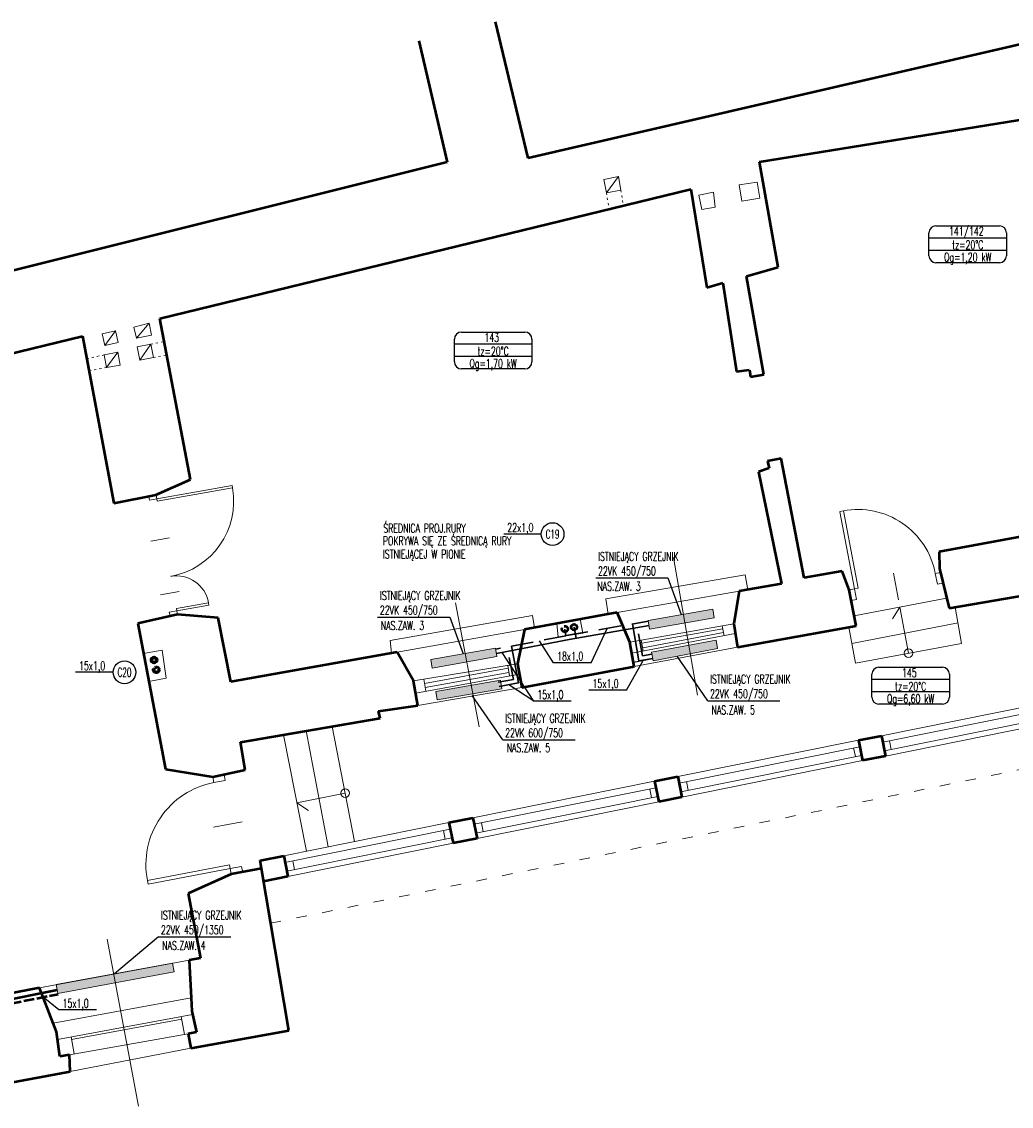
# Model space of a CAD drawing. Header units: millimetres. Extents: x -127811 to -59050, y -244477 to -114521.
# Tile 24 of 30: x -63470 to -62339, y -121048 to -119810. Entities that reach past the tile are written whole.
import ezdxf
from ezdxf.enums import TextEntityAlignment as Align

# ---------------------------------------------------------------- set-up
doc = ezdxf.new("R2010")
doc.units = ezdxf.units.MM
doc.header["$MEASUREMENT"] = 0
for name, pattern in [('ACAD_ISO02W100', [15, 12, -3]), ('KRESKOWA', [19.05, 12.7, -6.35]), ('XREF$0$ACAD_ISO03W100', [30, 12, -18])]:
    doc.linetypes.add(name, pattern=pattern)
for name, color, linetype, lineweight in [('grzejniki', 142, 'Continuous', 0), ('XREF$0$arch C', 8, 'Continuous', 13), ('XREF$0$arch drzwi', 8, 'Continuous', 13), ('XREF$0$arch N', 8, 'XREF$0$ACAD_ISO03W100', 13), ('XREF$0$arch P', 8, 'Continuous', 50)]:
    doc.layers.add(name, color=color, linetype=linetype, lineweight=lineweight)
for name, color, linetype in [('TM_co ewen. zasilanie', 172, 'Continuous'), ('TM_co ewent powrot', 172, 'ACAD_ISO02W100'), ('TM_co istn powrot', 84, 'ACAD_ISO02W100'), ('TM_co istn zasilanie', 84, 'Continuous'), ('TM_co odnosniki', 1, 'Continuous'), ('TM_co opis', 2, 'Continuous'), ('TM_co powrot', 240, 'ACAD_ISO02W100'), ('TM_co zasilanie', 240, 'Continuous'), ('TM_odnosniki', 1, 'Continuous'), ('TM_opis', 2, 'Continuous'), ('XREF', 8, 'Continuous')]:
    doc.layers.add(name, color=color, linetype=linetype)
doc.styles.add('TM', font='romans.shx', dxfattribs={"width": 0.65})

# ---------------------------------------------------------------- blocks, each defined once
blk = doc.blocks.new('XREF$0$003')
at = {"layer": 'XREF$0$arch drzwi', "color": 0}
for p, q in [((-15.8, 88.6), (70, 103.8)), ((-15.3, 85.7), (70.5, 100.9)), ((70.5, 100.9), (70, 103.8)), ((-25.1, 91.3), (-16.5, 92.9)), ((-24.3, 87.1), (-25.1, 91.3)), ((-15.8, 88.6), (-24.3, 87.1)), ((-16.5, 92.9), (-15.8, 88.6)), ((-15.8, 88.6), (-15.3, 85.7)), ((-22.6, 40.2), (-1.3, 44)), ((-11.7, -21), (9.6, -17.2)), ((6.5, -36.6), (43.1, -30.1)), ((7, -39.4), (6.5, -36.6)), ((7, -39.4), (43.6, -32.9)), ((43.1, -30.1), (43.6, -32.9)), ((7, -39.4), (-1.6, -41)), ((-1.6, -41), (-0.8, -45.2)), ((-0.8, -45.2), (7.7, -43.7)), ((7.7, -43.7), (7, -39.4))]:
    blk.add_line(p, q, dxfattribs=at)
for centre, radius, start, end in [((-15.3, 85.7), 87.1, 280.103, 10.0448), ((6.5, -36.6), 37.2, 10.103, 100.103)]:
    blk.add_arc(centre, radius, start, end, dxfattribs=at)
blk = doc.blocks.new('XREF$0$A$C5C5B553C')
at = {"layer": 'XREF$0$arch drzwi', "color": 0}
for p, q in [((0, 0), (0, -12)), ((6, 0), (0, 0)), ((6, -12), (6, 0)), ((51, 9), (51, -21)), ((96, 0), (96, -12)), ((102, 0), (96, 0)), ((102, -12), (102, 0)), ((0, -12), (6, -12)), ((6, -12), (6, -97.9)), ((6, -12), (10, -12)), ((10, -12), (10, -98)), ((96, -12), (102, -12)), ((10, -98), (6, -98))]:
    blk.add_line(p, q, dxfattribs=at)
blk.add_arc((10, -12), 86, 270, 0.0003, dxfattribs=at)
blk = doc.blocks.new('XREF')
at = {"layer": 'XREF$0$arch C'}
for p, q in [((-62804.7, -119989.6), (-62788.2, -119986.5)), ((-62801.9, -120004.9), (-62804.7, -119989.6)), ((-62801.9, -120004.9), (-62788.2, -119986.5)), ((-62788.2, -119986.5), (-62785.4, -120002)), ((-62629.5, -119992.7), (-62650.2, -119995.7)), ((-62650.2, -119995.7), (-62647.2, -120014.6)), ((-62626.8, -120011), (-62629.5, -119992.7)), ((-62785.4, -120002), (-62801.9, -120004.9)), ((-62696.3, -120007.6), (-62679.6, -120004.1)), ((-62692.9, -120023.9), (-62696.3, -120007.6)), ((-62679.6, -120004.1), (-62677.7, -120021.4)), ((-62647.2, -120014.6), (-62626.8, -120011)), ((-62677.7, -120021.4), (-62692.9, -120023.9)), ((-63324.2, -120153.8), (-63341.4, -120158.5)), ((-63338.4, -120170.8), (-63324.2, -120153.8)), ((-63321.2, -120167.4), (-63324.2, -120153.8)), ((-63362.3, -120162.6), (-63377.6, -120165.8)), ((-63377.6, -120165.8), (-63374.8, -120179.1)), ((-63374.8, -120179.1), (-63362.3, -120162.6)), ((-63359.6, -120175.9), (-63362.3, -120162.6)), ((-63341.4, -120158.5), (-63338.4, -120170.8)), ((-63338.4, -120170.8), (-63321.2, -120167.4)), ((-63374.8, -120179.1), (-63359.6, -120175.9)), ((-63322.2, -120177.7), (-63337.6, -120180.8)), ((-63337.6, -120180.8), (-63334.6, -120196)), ((-63334.6, -120196), (-63322.2, -120177.7)), ((-63322.2, -120177.7), (-63319.2, -120193)), ((-63375.4, -120190), (-63359.7, -120186.8)), ((-63375.4, -120190), (-63372.7, -120204.4)), ((-63372.7, -120204.4), (-63359.7, -120186.8)), ((-63359.7, -120186.8), (-63357.1, -120201.5)), ((-63334.6, -120196), (-63319.2, -120193)), ((-63357.1, -120201.5), (-63372.7, -120204.4)), ((-62725.2, -120421.3), (-62697.7, -120578.2)), ((-62802.5, -120468.3), (-62643.4, -120440.8)), ((-62643.4, -120440.8), (-62640.5, -120457.9)), ((-62789.5, -120484), (-62650.4, -120459.6)), ((-62974, -120473), (-62947, -120614.5)), ((-62799.9, -120485.9), (-62802.5, -120468.3)), ((-62518.9, -120487.6), (-62413.3, -120467.5)), ((-62466.8, -120477.7), (-62475.2, -120491.1)), ((-62456.8, -120530.4), (-62466.8, -120477.7)), ((-62396.2, -120519.3), (-62403.4, -120477.9)), ((-63048.7, -120516.1), (-62886.3, -120487.5)), ((-62886.3, -120487.5), (-62883.8, -120501.3)), ((-63040.9, -120529.1), (-62895.4, -120503.4)), ((-62858.4, -120496.6), (-62856.9, -120512)), ((-62828.9, -120507.4), (-62831.7, -120491.7)), ((-62775, -120517.8), (-62656.5, -120496.9)), ((-62761.4, -120519), (-62668.9, -120502.6)), ((-62669.5, -120499.2), (-62667.4, -120510.4)), ((-62525, -120500.7), (-62517.5, -120541.6)), ((-62521.5, -120519.4), (-62400.3, -120495.6)), ((-63047.2, -120530.2), (-63048.7, -120516.1)), ((-62856.9, -120512), (-62828.9, -120507.4)), ((-62772.7, -120530.4), (-62654.7, -120508)), ((-62762.1, -120515.6), (-62759.7, -120527.9)), ((-62760.4, -120524.4), (-62668.1, -120506.9)), ((-63330.6, -120530.9), (-63309, -120527)), ((-63309, -120527), (-63304.6, -120558.8)), ((-62770, -120545.6), (-62652.3, -120523.6)), ((-62517.5, -120541.6), (-62396.2, -120519.3)), ((-63022, -120561.9), (-62903.4, -120542.6)), ((-62913.9, -120547.5), (-63009.6, -120565)), ((-63008.7, -120569.5), (-62913.2, -120552.3)), ((-62912.5, -120556.4), (-62914.4, -120544.4)), ((-63304.6, -120558.8), (-63324.5, -120562.6)), ((-63019.6, -120576), (-62901.2, -120554.3)), ((-63010.5, -120560), (-63007.9, -120573.9)), ((-63017.1, -120590.2), (-62898.4, -120569.6)), ((-62487.8, -120624.6), (-62279.4, -120582.7)), ((-62277.9, -120589.9), (-62486.3, -120631.8)), ((-62484.3, -120641.7), (-62275.9, -120599.7)), ((-63089.5, -120745.5), (-63114.9, -120613.9)), ((-62274.7, -120605.7), (-62483.1, -120647.8)), ((-63144.4, -120756.5), (-63170.5, -120623.5)), ((-63119.5, -120751.5), (-63144.8, -120619.1)), ((-62720.4, -120671.3), (-62514, -120629.8)), ((-62512.5, -120637.1), (-62718.9, -120678.6)), ((-62519.5, -120638.5), (-62517.5, -120648.4)), ((-62478.6, -120630.3), (-62476.6, -120640.2)), ((-62716.9, -120688.6), (-62510.5, -120647)), ((-62509.3, -120653), (-62715.7, -120694.6)), ((-62954.3, -120718.3), (-62746.8, -120676.6)), ((-62710.5, -120676.9), (-62708.5, -120686.9)), ((-62745.3, -120683.9), (-62952.9, -120725.6)), ((-62752.3, -120685.3), (-62750.3, -120695.3)), ((-63100.2, -120690.2), (-63155.3, -120701)), ((-63155.3, -120701), (-63141.9, -120710.1)), ((-62950.8, -120735.8), (-62743.3, -120693.9)), ((-62949.6, -120741.8), (-62742.1, -120700)), ((-63170.3, -120761.7), (-62981.7, -120723.8)), ((-62944.5, -120724), (-62942.5, -120734.1)), ((-62980.2, -120731.1), (-63168.9, -120769.1)), ((-62988, -120732.7), (-62985.9, -120742.9)), ((-63166.8, -120779.3), (-62978.2, -120741.3)), ((-63165.6, -120785.3), (-62977, -120747.3)), ((-63159.9, -120767.3), (-63157.9, -120777.5)), ((-63372, -120856.8), (-63336.2, -121047.5)), ((-63449.3, -120912.3), (-63278.3, -120880.8)), ((-63433.7, -120952.7), (-63276, -120923.9)), ((-63428.8, -120971.1), (-63274.4, -120942.8)), ((-63412.6, -120971.2), (-63286.9, -120948.2)), ((-63283.7, -120965.7), (-63287.5, -120945.2)), ((-63415.1, -120988.7), (-63279.3, -120964.9)), ((-63413.1, -120968.2), (-63409.7, -120987.8)), ((-63414.3, -121007.7), (-63276.3, -120981.1))]:
    blk.add_line(p, q, dxfattribs=at)
for centre in [(-62456.8, -120530.4), (-63100.2, -120690.2)]:
    blk.add_circle(centre, 5, dxfattribs=at)
at = {"layer": 'XREF$0$arch N', "linetype": 'XREF$0$ACAD_ISO03W100', "ltscale": 0.2}
for p, q in [((-62801.9, -120004.9), (-62798.6, -120023.6)), ((-62785.4, -120002), (-62782.3, -120019.6)), ((-63322.2, -120177.7), (-63306.8, -120174.7)), ((-63395.4, -120194.1), (-63375.4, -120190)), ((-63319.2, -120193), (-63303.9, -120190.1)), ((-63372.7, -120204.4), (-63392.8, -120208.2))]:
    blk.add_line(p, q, dxfattribs=at)
at = {"layer": 'XREF$0$arch N', "linetype": 'XREF$0$ACAD_ISO03W100'}
blk.add_line((-63185.3, -120838.6), (-61607.3, -120515.3), dxfattribs=at)
at = {"layer": 'XREF$0$arch P'}
for p, q in [((-62891.1, -119965.5), (-62928.4, -119809.7)), ((-62246.9, -119816.5), (-62891.1, -119965.5)), ((-63016.2, -119831.7), (-62983.6, -119970.1)), ((-62626.9, -119969.7), (-62231.7, -119906)), ((-62983.6, -119970.1), (-63708.2, -120151)), ((-62605.7, -120089.8), (-62626.9, -119969.7)), ((-63311.8, -120148.3), (-62705.3, -120000.9)), ((-62705.3, -120000.9), (-62687, -120113.1)), ((-62642, -120100.2), (-62605.7, -120089.8)), ((-62622, -120212.3), (-62642, -120100.2)), ((-62687, -120113.1), (-62668.7, -120107.8)), ((-62668.7, -120107.8), (-62653.4, -120209)), ((-63276.9, -120332.1), (-63311.8, -120148.3)), ((-63767.3, -120257.3), (-63400.1, -120168.7)), ((-63400.1, -120168.7), (-63364.5, -120359.1)), ((-62653.4, -120209), (-62638.6, -120207.2)), ((-62638.6, -120207.2), (-62637.2, -120215)), ((-62637.2, -120215), (-62622, -120212.3)), ((-62602.4, -120308.3), (-62617.7, -120311.3)), ((-62617.7, -120311.3), (-62615.9, -120319.3)), ((-62576.1, -120444.4), (-62602.4, -120308.3)), ((-62615.9, -120319.3), (-62628, -120323.6)), ((-62628, -120323.6), (-62601.8, -120451.4)), ((-63316.4, -120349.8), (-63276.9, -120332.1)), ((-63364.5, -120359.1), (-63316.4, -120349.8)), ((-62297.9, -120391.7), (-62421.9, -120414.8)), ((-62421.9, -120414.8), (-62421.3, -120433.6)), ((-62532.6, -120436.7), (-62576.1, -120444.4)), ((-62524.6, -120458.1), (-62532.6, -120436.7)), ((-62421.3, -120433.6), (-62410.6, -120479.2)), ((-62601.8, -120451.4), (-62650.4, -120459.6)), ((-62650.4, -120459.6), (-62656.5, -120496.9)), ((-62516.6, -120499.2), (-62524.6, -120458.1)), ((-62410.6, -120479.2), (-62274.8, -120455.6)), ((-63291.7, -120486.4), (-63337.1, -120496.7)), ((-63245.4, -120490), (-63291.7, -120486.4)), ((-63230.6, -120563.2), (-63245.4, -120490)), ((-62789.5, -120484), (-62895.4, -120503.4)), ((-62775, -120517.8), (-62789.5, -120484)), ((-63337.1, -120496.7), (-63305.2, -120662.9)), ((-62895.4, -120503.4), (-62903.4, -120542.6)), ((-62656.5, -120496.9), (-62652.3, -120523.6)), ((-62652.3, -120523.6), (-62516.6, -120499.2)), ((-62770, -120545.6), (-62775, -120517.8)), ((-63040.9, -120529.1), (-63230.6, -120563.2)), ((-63022, -120561.9), (-63040.9, -120529.1)), ((-62903.4, -120542.6), (-62898.4, -120569.6)), ((-62898.4, -120569.6), (-62770, -120545.6)), ((-63017.1, -120590.2), (-63022, -120561.9)), ((-63062, -120596.5), (-63017.1, -120590.2)), ((-63060.2, -120604.5), (-63062, -120596.5)), ((-63219.8, -120632), (-63060.2, -120604.5)), ((-62514, -120629.8), (-62487.8, -120624.6)), ((-62487.8, -120624.6), (-62483.1, -120647.8)), ((-63214.4, -120663.4), (-63219.8, -120632)), ((-62514, -120629.8), (-62509.3, -120653)), ((-62483.1, -120647.8), (-62509.3, -120653)), ((-63305.2, -120662.9), (-63251.3, -120671.5)), ((-63251.3, -120671.5), (-63214.4, -120663.4)), ((-62746.8, -120676.6), (-62720.4, -120671.3)), ((-62746.8, -120676.6), (-62742.1, -120700)), ((-62720.4, -120671.3), (-62715.7, -120694.6)), ((-62715.7, -120694.6), (-62742.1, -120700)), ((-62981.7, -120723.8), (-62954.3, -120718.3)), ((-62981.7, -120723.8), (-62977, -120747.3)), ((-62954.3, -120718.3), (-62949.6, -120741.8)), ((-62949.6, -120741.8), (-62977, -120747.3)), ((-63197.3, -120767.1), (-63170.3, -120761.7)), ((-63170.3, -120761.7), (-63165.6, -120785.3)), ((-63195.9, -120776.2), (-63197.3, -120767.1)), ((-63230.3, -120782.7), (-63279.6, -120804.8)), ((-63195.9, -120776.2), (-63230.3, -120782.7)), ((-63164.7, -120961.2), (-63195.9, -120776.2)), ((-63165.6, -120785.3), (-63193.4, -120791)), ((-63279.6, -120804.8), (-63265.4, -120878.3)), ((-63265.4, -120878.3), (-63278.3, -120880.8)), ((-63278.3, -120880.8), (-63276, -120923.9)), ((-63449.3, -120912.3), (-63634.8, -120948.4)), ((-63433.7, -120952.7), (-63449.3, -120912.3)), ((-63276, -120923.9), (-63275.2, -120938.8)), ((-63275.2, -120938.8), (-63270.1, -120963)), ((-63429.9, -120962.4), (-63433.7, -120952.7)), ((-63276.3, -120981.1), (-63164.7, -120961.2)), ((-63426.2, -120990.8), (-63429.9, -120962.4)), ((-63270.1, -120963), (-63279.3, -120964.9)), ((-63279.3, -120964.9), (-63276.3, -120981.1)), ((-63415.1, -120988.7), (-63426.2, -120990.8)), ((-63414.3, -121007.7), (-63415.1, -120988.7)), ((-63592.4, -121040.9), (-63414.3, -121007.7))]:
    blk.add_line(p, q, dxfattribs=at)
at = {"layer": 'XREF$0$arch drzwi', "linetype": 'Continuous'}
blk.add_blockref('XREF$0$003', (-63299.4, -120442.7), dxfattribs=at)
for p, xscale, yscale, zscale, rotation in [((-62522.3, -120470.4), -1.043171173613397, 1.043171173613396, 1.043171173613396, 190.7912635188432), ((-63217.2, -120780.2), -1.109495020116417, 1.109495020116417, 1.109495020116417, 280.7912635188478)]:
    blk.add_blockref('XREF$0$A$C5C5B553C', p, dxfattribs=dict(at, xscale=xscale, yscale=yscale, zscale=zscale, rotation=rotation))
blk = doc.blocks.new('A$C32620657')
at = {"layer": 'TM_odnosniki'}
for p, q in [((-12840.7, 45310.9), (-12840.7, 45363)), ((-12824.7, 45379), (-12679.7, 45379)), ((-12663.7, 45363), (-12663.7, 45310.9)), ((-12663.7, 45351), (-12840.7, 45351)), ((-12663.7, 45323), (-12840.7, 45323)), ((-12663.7, 45323), (-12840.7, 45323)), ((-12663.7, 45323), (-12840.7, 45323)), ((-12679.7, 45294.9), (-12824.7, 45294.9))]:
    blk.add_line(p, q, dxfattribs=at)
for centre, start, end in [((-12824.7, 45363), 90, 180), ((-12679.7, 45363), 360, 90), ((-12824.7, 45310.9), 180, 270), ((-12679.7, 45310.9), 270, 360)]:
    blk.add_arc(centre, 16, start, end, dxfattribs=at)

msp = doc.modelspace()

# ---------------------------------------------------------------- hatches: boundary and pattern name
at = {"layer": 'grzejniki'}
h = msp.add_hatch(color=256, dxfattribs=at)
h.dxf.hatch_style = 1
h.paths.add_polyline_path([(-62754.3, -120493), (-62680.4, -120480.1), (-62678.7, -120489.9), (-62752.5, -120502.9)])
h = msp.add_hatch(color=256, dxfattribs=at)
h.dxf.hatch_style = 1
h.paths.add_polyline_path([(-62754.3, -120493), (-62680.4, -120480.1), (-62678.7, -120489.9), (-62752.5, -120502.9)])
h = msp.add_hatch(color=256, dxfattribs=at)
h.dxf.hatch_style = 1
h.paths.add_polyline_path([(-62750.3, -120529.2), (-62676.6, -120515.4), (-62674.8, -120525.2), (-62748.5, -120539.1)])
h = msp.add_hatch(color=256, dxfattribs=at)
h.dxf.hatch_style = 1
h.paths.add_polyline_path([(-62750.3, -120529.2), (-62676.6, -120515.4), (-62674.8, -120525.2), (-62748.5, -120539.1)])
h = msp.add_hatch(color=256, dxfattribs=at)
h.dxf.hatch_style = 1
h.paths.add_polyline_path([(-63002.5, -120537.5), (-62928.6, -120524.5), (-62926.9, -120534.3), (-63000.7, -120547.4)])
h = msp.add_hatch(color=256, dxfattribs=at)
h.dxf.hatch_style = 1
h.paths.add_polyline_path([(-63002.5, -120537.5), (-62928.6, -120524.5), (-62926.9, -120534.3), (-63000.7, -120547.4)])
h = msp.add_hatch(color=256, dxfattribs=at)
h.dxf.hatch_style = 1
h.paths.add_polyline_path([(-62996.8, -120574), (-62922.9, -120561.2), (-62921.2, -120571), (-62995.1, -120583.8)])
h = msp.add_hatch(color=256, dxfattribs=at)
h.dxf.hatch_style = 1
h.paths.add_polyline_path([(-62996.8, -120574), (-62922.9, -120561.2), (-62921.2, -120571), (-62995.1, -120583.8)])
h = msp.add_hatch(color=256, dxfattribs=at)
h.dxf.hatch_style = 1
h.paths.add_polyline_path([(-63430.2, -120908.7), (-63297.4, -120884.3), (-63295.6, -120894.1), (-63428.3, -120918.6)])
h = msp.add_hatch(color=256, dxfattribs=at)
h.dxf.hatch_style = 1
h.paths.add_polyline_path([(-63430.2, -120908.7), (-63297.4, -120884.3), (-63295.6, -120894.1), (-63428.3, -120918.6)])

# ---------------------------------------------------------------- linework, layer by layer
for points in [[(-62754.3, -120493), (-62680.4, -120480.1), (-62678.7, -120489.9), (-62752.5, -120502.9)], [(-62754.3, -120493), (-62680.4, -120480.1), (-62678.7, -120489.9), (-62752.5, -120502.9)], [(-62750.3, -120529.2), (-62676.6, -120515.4), (-62674.8, -120525.2), (-62748.5, -120539.1)], [(-62750.3, -120529.2), (-62676.6, -120515.4), (-62674.8, -120525.2), (-62748.5, -120539.1)], [(-63002.5, -120537.5), (-62928.6, -120524.5), (-62926.9, -120534.3), (-63000.7, -120547.4)], [(-63002.5, -120537.5), (-62928.6, -120524.5), (-62926.9, -120534.3), (-63000.7, -120547.4)], [(-62996.8, -120574), (-62922.9, -120561.2), (-62921.2, -120571), (-62995.1, -120583.8)], [(-62996.8, -120574), (-62922.9, -120561.2), (-62921.2, -120571), (-62995.1, -120583.8)], [(-63430.2, -120908.7), (-63297.4, -120884.3), (-63295.6, -120894.1), (-63428.3, -120918.6)], [(-63430.2, -120908.7), (-63297.4, -120884.3), (-63295.6, -120894.1), (-63428.3, -120918.6)]]:
    msp.add_lwpolyline(points, close=True, dxfattribs=at)
at = {"layer": 'TM_co ewen. zasilanie', "lineweight": 50}
msp.add_circle((-62838.8, -120500.7), 3.33, dxfattribs=at)
at = {"layer": 'TM_co ewent powrot', "lineweight": 50}
msp.add_circle((-62849.3, -120502.8), 3.35, dxfattribs=at)
at = {"layer": 'TM_co istn powrot', "linetype": 'KRESKOWA', "lineweight": 30, "ltscale": 2}
for points in [[(-62849.3, -120502.8), (-62848, -120510.5), (-62928.4, -120525.9)], [(-62848, -120510.3), (-62848, -120510.3), (-62754.1, -120493.8)], [(-62749.9, -120531.4), (-62760.8, -120533.3), (-62767.3, -120496.2)], [(-62925.4, -120563.6), (-62908.1, -120560.4), (-62915.2, -120523.4)]]:
    msp.add_lwpolyline(points, dxfattribs=at)
at = {"layer": 'TM_co istn zasilanie', "lineweight": 30}
for points in [[(-62836.4, -120513.4), (-62838.8, -120500.7), (-62836.4, -120513.4), (-62927.5, -120530.8)], [(-62844.5, -120514.9), (-62850.5, -120516.1), (-62844.5, -120514.9), (-62753.2, -120498.8)], [(-62749, -120536.3), (-62764.8, -120539.2), (-62772.2, -120497)], [(-62924.5, -120568.5), (-62902.3, -120564.4), (-62910.3, -120522.4)]]:
    msp.add_lwpolyline(points, dxfattribs=at)
at = {"layer": 'TM_co odnosniki'}
for p, q in [((-62876.3, -120394.5), (-62919.1, -120394.5)), ((-62814.1, -120444.5), (-62731.7, -120444.5)), ((-62731.7, -120444.5), (-62716.4, -120486.4)), ((-63063.2, -120489.1), (-62980.8, -120489.1)), ((-62980.8, -120489.1), (-62965.5, -120531)), ((-62819.4, -120541.4), (-62801.1, -120502.1)), ((-62862.2, -120541.4), (-62878.2, -120516.3)), ((-62884.9, -120585.2), (-62921, -120529.6)), ((-62779, -120572.5), (-62759.9, -120538.9)), ((-62686.1, -120584.6), (-62720.9, -120533.9)), ((-63365.2, -120552.2), (-63408.1, -120552.2)), ((-62819.4, -120541.4), (-62862.2, -120541.4)), ((-62884.9, -120585.2), (-62913.4, -120566.5)), ((-62779, -120572.5), (-62821.8, -120572.5)), ((-62920.2, -120629.2), (-62955, -120578.6)), ((-62842, -120585.2), (-62884.9, -120585.2)), ((-62686.1, -120584.6), (-62603.7, -120584.6)), ((-62920.2, -120629.2), (-62837.7, -120629.2)), ((-63313.2, -120854.1), (-63363.8, -120896.5)), ((-63313.2, -120854.1), (-63230.8, -120854.1)), ((-63427, -120937.5), (-63445.2, -120922.9)), ((-63384.1, -120937.5), (-63427, -120937.5))]:
    msp.add_line(p, q, dxfattribs=at)
msp.add_lwpolyline([(-62748.9, -120537), (-62770.9, -120540.9)], dxfattribs=at)
for centre in [(-62863.3, -120394.5), (-63352.2, -120552.2)]:
    msp.add_circle(centre, 13, dxfattribs=at)
at = {"layer": 'TM_co powrot', "lineweight": 50}
msp.add_line((-63496.6, -120933.1), (-63428.1, -120919.5), dxfattribs=at)
for radius in [3.5, 2.5]:
    msp.add_circle((-63315.9, -120549.4), radius, dxfattribs=at)
at = {"layer": 'TM_co zasilanie', "lineweight": 50}
msp.add_line((-63497.5, -120928.2), (-63429.1, -120914.6), dxfattribs=at)
for radius in [3.5, 2.5]:
    msp.add_circle((-63318.4, -120538.2), radius, dxfattribs=at)

# ---------------------------------------------------------------- block references
at = {"layer": 'TM_odnosniki', "xscale": 0.5, "yscale": 0.5, "zscale": 0.5}
for p in [(-56013.1, -142732.2), (-56555.1, -142853.4), (-56078.3, -143236)]:
    msp.add_blockref('A$C32620657', p, dxfattribs=at)
at = {"layer": 'XREF'}
msp.add_blockref('XREF', (0, 0), dxfattribs=at)

# ---------------------------------------------------------------- texts
at = {"layer": 'TM_co opis', "style": 'TM', "width": 0.65}
for s, p in [('ŚREDNICA PROJ.RURY ', (-63056.6, -120392.8, 2.4)), ('POKRYWA SIĘ ZE ŚREDNICĄ RURY ', (-63057.1, -120407.3, 2.4)), ('ISTNIEJĄCEJ W PIONIE', (-63057.1, -120422.4, 2.4))]:
    msp.add_text(s, height=10, dxfattribs=at).set_placement(p)
at = {"layer": 'TM_co opis', "style": 'TM', "width": 0.6}
for s, p in [('C19', (-62863.3, -120394.5)), ('C20', (-63352.2, -120552.2))]:
    msp.add_text(s, height=10, dxfattribs=at).set_placement(p, align=Align.MIDDLE_CENTER)
at = {"layer": 'TM_opis', "style": 'TM', "width": 0.65}
for s, p in [('141/142', (-62390.8, -120053.8)), ('tz=20%%DC', (-62389.2, -120069.4)), ('Qg=1,20 kW', (-62389.2, -120083.4)), ('143', (-62932.8, -120175.1)), ('tz=20%%DC', (-62931.2, -120190.7)), ('Qg=1,70 kW', (-62931.2, -120204.7)), ('145', (-62455.9, -120557.7)), ('tz=20%%DC', (-62454.4, -120573.3)), ('Qg=6,60 kW', (-62454.4, -120587.3))]:
    msp.add_text(s, height=10, dxfattribs=at).set_placement(p, align=Align.CENTER)
for s, p in [('22x1,0', (-62915, -120392)), ('ISTNIEJĄCY GRZEJNIK ', (-62811.4, -120425)), ('22VK 450/750 ', (-62811.4, -120441.6)), ('NAS.ZAW. 3', (-62812.2, -120459.1)), ('ISTNIEJĄCY GRZEJNIK ', (-63060.5, -120469.6)), ('22VK 450/750 ', (-63060.5, -120486.2)), ('NAS.ZAW. 3', (-63059.5, -120503.9)), ('15x1,0', (-63404, -120549.7)), ('18x1,0', (-62858.1, -120538.9)), ('ISTNIEJĄCY GRZEJNIK ', (-62683.5, -120565)), ('15x1,0', (-62817.7, -120570)), ('15x1,0', (-62880.7, -120582.7)), ('22VK 450/750 ', (-62683.5, -120581.7)), ('NAS.ZAW. 5', (-62681.8, -120600.2)), ('ISTNIEJĄCY GRZEJNIK ', (-62917.5, -120609.7)), ('22VK 600/750 ', (-62917.5, -120626.4)), ('NAS.ZAW. 5', (-62915.7, -120643.3)), ('ISTNIEJĄCY GRZEJNIK ', (-63310.6, -120834.5)), ('22VK 450/1350 ', (-63310.6, -120851.2)), ('NAS.ZAW. 4', (-63309.1, -120869)), ('15x1,0', (-63422.9, -120935))]:
    msp.add_text(s, height=10, dxfattribs=at).set_placement(p)

doc.saveas('drawing.dxf')
